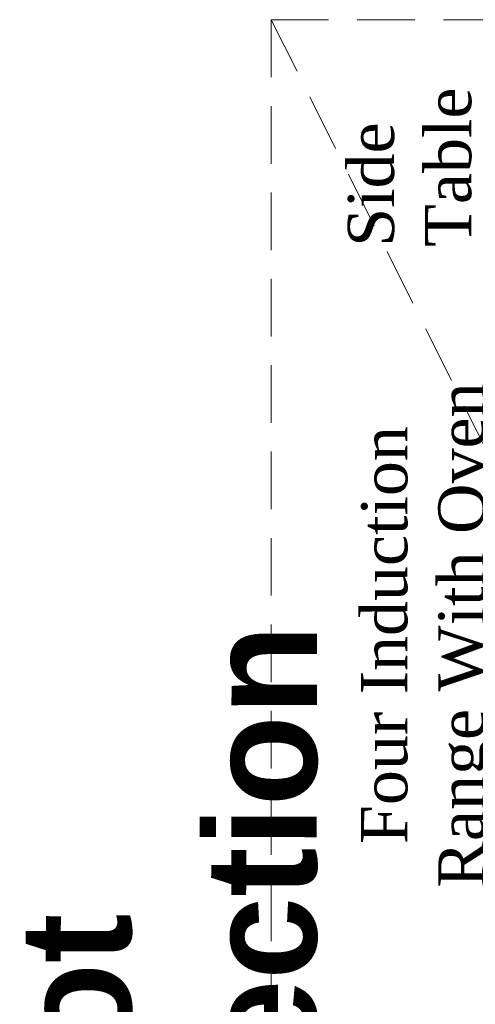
# Model space of a CAD drawing. Header units: millimetres. Extents: x 31882 to 271790, y -35693 to 24917.
# Tile 81 of 256: x 52380 to 52875, y 17162 to 18231. Entities that reach past the tile are written whole.
import ezdxf

# ---------------------------------------------------------------- set-up
doc = ezdxf.new("R2010")
doc.units = ezdxf.units.MM
doc.header["$MEASUREMENT"] = 0
doc.linetypes.add('( Dashed )', pattern=[0.75, 0.5, -0.25])
doc.layers.add('A - TEXT', color=7, linetype='Continuous', lineweight=13)
doc.layers.add('CKD-HOOD', color=1, linetype='( Dashed )', lineweight=15)
doc.layers.add('T-Title', color=140, linetype='Continuous')
doc.styles.add('C100', font='txt', dxfattribs={"height": 0.2})
doc.styles.add('CKD_Dimension Text', font='BOOKOS.TTF', dxfattribs={"height": 50})

msp = doc.modelspace()

# ---------------------------------------------------------------- linework, layer by layer
at = {"layer": 'CKD-HOOD', "color": 1, "linetype": '( Dashed )', "ltscale": 125}
msp.add_lwpolyline([(52653, 18230.6), (52653, 16230.5), (53652.6, 16230.5), (53652.6, 18230.6), (52653, 18230.6), (53652.6, 16230.5), (52653, 16230.5), (53652.6, 18230.6)], dxfattribs=at)

# ---------------------------------------------------------------- texts
at = {"layer": 'A - TEXT', "width": 708.501, "attachment_point": 8, "rotation": 90, "style": 'CKD_Dimension Text'}
for s, insert, char_height in [('\\pxql;Side\\PTable', (52870.8, 18338.4), 50.28), ('Four Induction\\PRange With Oven', (52901.1, 17562.8), 50.278)]:
    msp.add_mtext(s, dxfattribs=dict(at, insert=insert, char_height=char_height))
at = {"layer": 'T-Title', "color": 30, "ltscale": 0.25, "insert": (52379.8, 16991.9), "char_height": 120.666, "width": 1.537, "attachment_point": 1, "rotation": 89.9044, "style": 'C100'}
msp.add_mtext('{\\fCentury Gothic|b1|i0|c0|p34;Hot Section}', dxfattribs=at)

doc.saveas('drawing.dxf')
